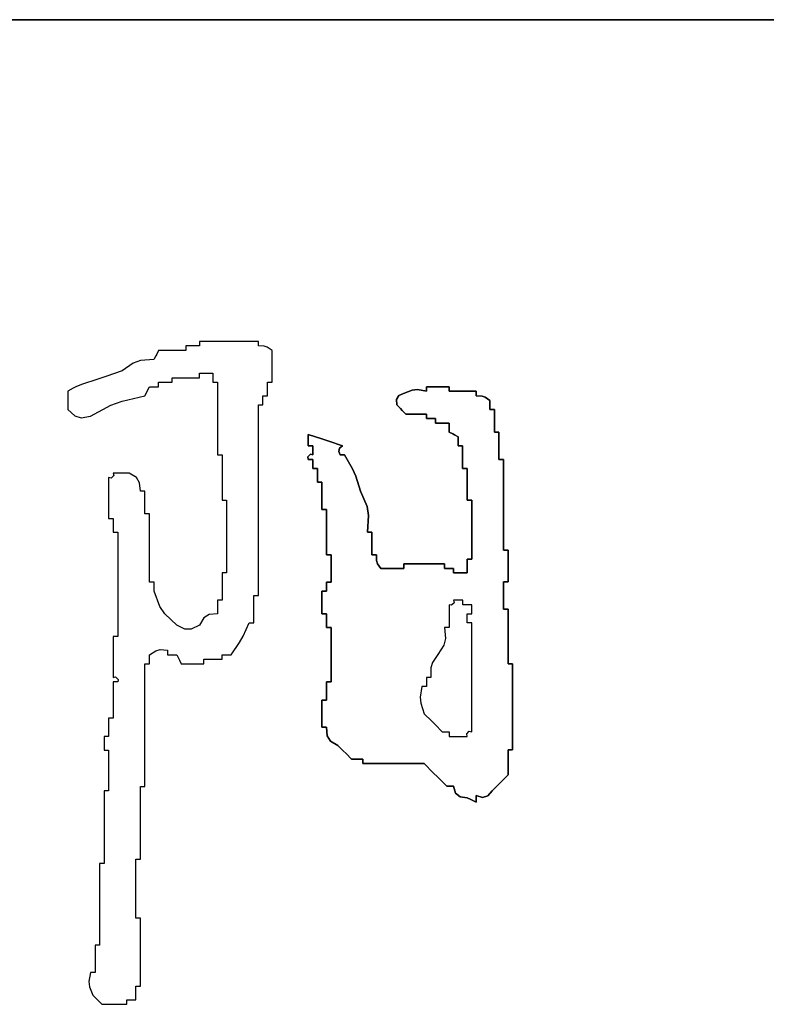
# Model space of a CAD drawing. Header units: millimetres. Extents: x 708158 to 1984082, y -168213 to -53.
# Tile 197 of 220: x 1083473 to 1084100, y -90076 to -89250. Entities that reach past the tile are written whole.
import ezdxf

# ---------------------------------------------------------------- set-up
doc = ezdxf.new("R2010")
doc.units = ezdxf.units.MM
doc.header["$LTSCALE"] = 1000
doc.layers.get('0').update_dxf_attribs({"color": 8})
doc.layers.add('图框', color=4, linetype='Continuous', lineweight=35)

# ---------------------------------------------------------------- blocks, each defined once
blk = doc.blocks.new('dianziqianminggry')
for p, q in [((0.129833, 0.071353), (0.129579, 0.071353)), ((0.129579, 0.071353), (0.129579, 0.071268)), ((0.129579, 0.071268), (0.129579, 0.071226)), ((0.129579, 0.071226), (0.129579, 0.071141)), ((0.12996, 0.071353), (0.129833, 0.071353)), ((0.130214, 0.071353), (0.12996, 0.071353)), ((0.131315, 0.071565), (0.130214, 0.071565)), ((0.130214, 0.071565), (0.130214, 0.07148)), ((0.130214, 0.07148), (0.130214, 0.071438)), ((0.130214, 0.071438), (0.130214, 0.071353)), ((0.131865, 0.071565), (0.131315, 0.071565)), ((0.132966, 0.071565), (0.131865, 0.071565)), ((0.132966, 0.07148), (0.132966, 0.071565)), ((0.132966, 0.071438), (0.132966, 0.07148)), ((0.132966, 0.071353), (0.132966, 0.071438)), ((0.133234, 0.071344), (0.132966, 0.071353)), ((0.133382, 0.071295), (0.133234, 0.071344)), ((0.133602, 0.071141), (0.133382, 0.071295)), ((0.128097, 0.070718), (0.127469, 0.070672)), ((0.128181, 0.070887), (0.128097, 0.070718)), ((0.128224, 0.070972), (0.128181, 0.070887)), ((0.128308, 0.071141), (0.128224, 0.070972)), ((0.128816, 0.071141), (0.128308, 0.071141)), ((0.129071, 0.071141), (0.128816, 0.071141)), ((0.129579, 0.071141), (0.129071, 0.071141)), ((0.133602, 0.070548), (0.133602, 0.071141)), ((0.127129, 0.070551), (0.126614, 0.070188)), ((0.127469, 0.070672), (0.127129, 0.070551)), ((0.133602, 0.070252), (0.133602, 0.070548)), ((0.133602, 0.069659), (0.133602, 0.070252)), ((0.125471, 0.069807), (0.124709, 0.069553)), ((0.125852, 0.069934), (0.125471, 0.069807)), ((0.126614, 0.070188), (0.125852, 0.069934)), ((0.128943, 0.069786), (0.128943, 0.069871)), ((0.128943, 0.069871), (0.129452, 0.069871)), ((0.129452, 0.069871), (0.129706, 0.069871)), ((0.129706, 0.069871), (0.130214, 0.069871)), ((0.130214, 0.069998), (0.130214, 0.070083)), ((0.130214, 0.070083), (0.130468, 0.070083)), ((0.130214, 0.069956), (0.130214, 0.069998)), ((0.130214, 0.069871), (0.130214, 0.069956)), ((0.130468, 0.070083), (0.130595, 0.070083)), ((0.130595, 0.070083), (0.130849, 0.070083)), ((0.130849, 0.070083), (0.130849, 0.069913)), ((0.130849, 0.069913), (0.130849, 0.069828)), ((0.130849, 0.069828), (0.130849, 0.069659)), ((0.12432, 0.069377), (0.124074, 0.069236)), ((0.124448, 0.069441), (0.12432, 0.069377)), ((0.124709, 0.069553), (0.124448, 0.069441)), ((0.1278, 0.069278), (0.127885, 0.069447)), ((0.127885, 0.069447), (0.128054, 0.069447)), ((0.128054, 0.069447), (0.128139, 0.069447)), ((0.128139, 0.069447), (0.128308, 0.069447)), ((0.128308, 0.069574), (0.128308, 0.069659)), ((0.128308, 0.069659), (0.128562, 0.069659)), ((0.128308, 0.069532), (0.128308, 0.069574)), ((0.128308, 0.069447), (0.128308, 0.069532)), ((0.128562, 0.069659), (0.128689, 0.069659)), ((0.128689, 0.069659), (0.128943, 0.069659)), ((0.128943, 0.069744), (0.128943, 0.069786)), ((0.128943, 0.069659), (0.128943, 0.069744)), ((0.130849, 0.069659), (0.130934, 0.069659)), ((0.130934, 0.069659), (0.130976, 0.069659)), ((0.130976, 0.069659), (0.131061, 0.069659)), ((0.131061, 0.069659), (0.131061, 0.068304)), ((0.13339, 0.069405), (0.13339, 0.069659)), ((0.13339, 0.069659), (0.133474, 0.069659)), ((0.13339, 0.069278), (0.13339, 0.069405)), ((0.133474, 0.069659), (0.133517, 0.069659)), ((0.133517, 0.069659), (0.133602, 0.069659)), ((0.1408, 0.069236), (0.1408, 0.069447)), ((0.1408, 0.069447), (0.1408, 0.069236)), ((0.1408, 0.069236), (0.1408, 0.069447)), ((0.141859, 0.069447), (0.1408, 0.069447)), ((0.1408, 0.069447), (0.141859, 0.069447)), ((0.141859, 0.069447), (0.1408, 0.069447)), ((0.1408, 0.069447), (0.1408, 0.069236)), ((0.1408, 0.069236), (0.1408, 0.069447)), ((0.1408, 0.069447), (0.1408, 0.069236)), ((0.141436, 0.069447), (0.141859, 0.069447)), ((0.141859, 0.069447), (0.141436, 0.069447)), ((0.141436, 0.069447), (0.141859, 0.069447)), ((0.141859, 0.069447), (0.141859, 0.069363)), ((0.141859, 0.069363), (0.141859, 0.069447)), ((0.141859, 0.069363), (0.141859, 0.06932)), ((0.141859, 0.06932), (0.141859, 0.069363)), ((0.124074, 0.069236), (0.124074, 0.068897)), ((0.124074, 0.068897), (0.124074, 0.068728)), ((0.126615, 0.068782), (0.127673, 0.069024)), ((0.127673, 0.069024), (0.127758, 0.069193)), ((0.127758, 0.069193), (0.1278, 0.069278)), ((0.133178, 0.068855), (0.133178, 0.069024)), ((0.133178, 0.069024), (0.133263, 0.069024)), ((0.133263, 0.069024), (0.133305, 0.069024)), ((0.133305, 0.069024), (0.13339, 0.069024)), ((0.13339, 0.069024), (0.13339, 0.069278)), ((0.139401, 0.068846), (0.139514, 0.069035)), ((0.139514, 0.069035), (0.139401, 0.068846)), ((0.139514, 0.069035), (0.139742, 0.06913)), ((0.139742, 0.06913), (0.139514, 0.069035)), ((0.139742, 0.06913), (0.140134, 0.069295)), ((0.140134, 0.069295), (0.139742, 0.06913)), ((0.140134, 0.069295), (0.140383, 0.06932)), ((0.140383, 0.06932), (0.140134, 0.069295)), ((0.140383, 0.06932), (0.1408, 0.069236)), ((0.1408, 0.069236), (0.140383, 0.06932)), ((0.141859, 0.06932), (0.141859, 0.069236)), ((0.141859, 0.069236), (0.141859, 0.06932)), ((0.141859, 0.069236), (0.142367, 0.069236)), ((0.142367, 0.069236), (0.141859, 0.069236)), ((0.142367, 0.069236), (0.142621, 0.069236)), ((0.142621, 0.069236), (0.142367, 0.069236)), ((0.142621, 0.069236), (0.143129, 0.069236)), ((0.143129, 0.069236), (0.142621, 0.069236)), ((0.143129, 0.069236), (0.143129, 0.069151)), ((0.143129, 0.069151), (0.143129, 0.069236)), ((0.143129, 0.069151), (0.143129, 0.069109)), ((0.143129, 0.069109), (0.143129, 0.069151)), ((0.143129, 0.069109), (0.143129, 0.069024)), ((0.143129, 0.069024), (0.143129, 0.069109)), ((0.143129, 0.069024), (0.143397, 0.069015)), ((0.143397, 0.069015), (0.143129, 0.069024)), ((0.143397, 0.069015), (0.143545, 0.068966)), ((0.143545, 0.068966), (0.143397, 0.069015)), ((0.143545, 0.068966), (0.143765, 0.068812)), ((0.143765, 0.068812), (0.143545, 0.068966)), ((0.124074, 0.068728), (0.124074, 0.068389)), ((0.125132, 0.068071), (0.126089, 0.068585)), ((0.126089, 0.068585), (0.126615, 0.068782)), ((0.132966, 0.065043), (0.132966, 0.0686)), ((0.132966, 0.0686), (0.133051, 0.0686)), ((0.133051, 0.0686), (0.133093, 0.0686)), ((0.133093, 0.0686), (0.133178, 0.0686)), ((0.133178, 0.06877), (0.133178, 0.068855)), ((0.133178, 0.0686), (0.133178, 0.06877)), ((0.139424, 0.0686), (0.139401, 0.068846)), ((0.139401, 0.068846), (0.139424, 0.0686)), ((0.139593, 0.068431), (0.139424, 0.0686)), ((0.139424, 0.0686), (0.139593, 0.068431)), ((0.139678, 0.068346), (0.139593, 0.068431)), ((0.139593, 0.068431), (0.139678, 0.068346)), ((0.143765, 0.068812), (0.143765, 0.068643)), ((0.143765, 0.068643), (0.143765, 0.068812)), ((0.143765, 0.068643), (0.143765, 0.068558)), ((0.143765, 0.068558), (0.143765, 0.068643)), ((0.143765, 0.068558), (0.143765, 0.068389)), ((0.143765, 0.068389), (0.143765, 0.068558)), ((0.124074, 0.068389), (0.124401, 0.068091)), ((0.124401, 0.068091), (0.124696, 0.068003)), ((0.124696, 0.068003), (0.125132, 0.068071)), ((0.131061, 0.068304), (0.131061, 0.067627)), ((0.139848, 0.068177), (0.139678, 0.068346)), ((0.139678, 0.068346), (0.139848, 0.068177)), ((0.140229, 0.068177), (0.139848, 0.068177)), ((0.139848, 0.068177), (0.140229, 0.068177)), ((0.140419, 0.068177), (0.140229, 0.068177)), ((0.140229, 0.068177), (0.140419, 0.068177)), ((0.1408, 0.068177), (0.140419, 0.068177)), ((0.140419, 0.068177), (0.1408, 0.068177)), ((0.1408, 0.068092), (0.1408, 0.068177)), ((0.1408, 0.068177), (0.1408, 0.068092)), ((0.1408, 0.06805), (0.1408, 0.068092)), ((0.1408, 0.068092), (0.1408, 0.06805)), ((0.1408, 0.067965), (0.1408, 0.06805)), ((0.1408, 0.06805), (0.1408, 0.067965)), ((0.14097, 0.067965), (0.1408, 0.067965)), ((0.1408, 0.067965), (0.14097, 0.067965)), ((0.141054, 0.067965), (0.14097, 0.067965)), ((0.14097, 0.067965), (0.141054, 0.067965)), ((0.141224, 0.067965), (0.141054, 0.067965)), ((0.141054, 0.067965), (0.141224, 0.067965)), ((0.141224, 0.067881), (0.141224, 0.067965)), ((0.141224, 0.067965), (0.141224, 0.067881)), ((0.143765, 0.068389), (0.143849, 0.068389)), ((0.143849, 0.068389), (0.143765, 0.068389)), ((0.143849, 0.068389), (0.143892, 0.068389)), ((0.143892, 0.068389), (0.143849, 0.068389)), ((0.143892, 0.068389), (0.143976, 0.068389)), ((0.143976, 0.068389), (0.143892, 0.068389)), ((0.143976, 0.068389), (0.143976, 0.067965)), ((0.143976, 0.067965), (0.143976, 0.068389)), ((0.143976, 0.067965), (0.143976, 0.067754)), ((0.143976, 0.067754), (0.143976, 0.067965)), ((0.131061, 0.067627), (0.131061, 0.066271)), ((0.141224, 0.067838), (0.141224, 0.067881)), ((0.141224, 0.067881), (0.141224, 0.067838)), ((0.141224, 0.067754), (0.141224, 0.067838)), ((0.141224, 0.067838), (0.141224, 0.067754)), ((0.141478, 0.067754), (0.141224, 0.067754)), ((0.141224, 0.067754), (0.141478, 0.067754)), ((0.141605, 0.067754), (0.141478, 0.067754)), ((0.141478, 0.067754), (0.141605, 0.067754)), ((0.141859, 0.067754), (0.141605, 0.067754)), ((0.141605, 0.067754), (0.141859, 0.067754)), ((0.141859, 0.067584), (0.141859, 0.067754)), ((0.141859, 0.067754), (0.141859, 0.067584)), ((0.141859, 0.067499), (0.141859, 0.067584)), ((0.141859, 0.067584), (0.141859, 0.067499)), ((0.141859, 0.06733), (0.141859, 0.067499)), ((0.141859, 0.067499), (0.141859, 0.06733)), ((0.143976, 0.067754), (0.143976, 0.06733)), ((0.143976, 0.06733), (0.143976, 0.067754)), ((0.135295, 0.067012), (0.135295, 0.067224)), ((0.135295, 0.067224), (0.135931, 0.067012)), ((0.135931, 0.067012), (0.135295, 0.067224)), ((0.135295, 0.067224), (0.135295, 0.067012)), ((0.142028, 0.067245), (0.141859, 0.06733)), ((0.141859, 0.06733), (0.142028, 0.067245)), ((0.142113, 0.067203), (0.142028, 0.067245)), ((0.142028, 0.067245), (0.142113, 0.067203)), ((0.142282, 0.067118), (0.142113, 0.067203)), ((0.142113, 0.067203), (0.142282, 0.067118)), ((0.142282, 0.066949), (0.142282, 0.067118)), ((0.142282, 0.067118), (0.142282, 0.066949)), ((0.143976, 0.06733), (0.144061, 0.06733)), ((0.144061, 0.06733), (0.143976, 0.06733)), ((0.144061, 0.06733), (0.144103, 0.06733)), ((0.144103, 0.06733), (0.144061, 0.06733)), ((0.144103, 0.06733), (0.144188, 0.06733)), ((0.144188, 0.06733), (0.144103, 0.06733)), ((0.144188, 0.06733), (0.144188, 0.066822)), ((0.144188, 0.066822), (0.144188, 0.06733)), ((0.135295, 0.066907), (0.135295, 0.067012)), ((0.135295, 0.067012), (0.135295, 0.066907)), ((0.135295, 0.066695), (0.135295, 0.066907)), ((0.135295, 0.066907), (0.135295, 0.066695)), ((0.13538, 0.066695), (0.135295, 0.066695)), ((0.135295, 0.066695), (0.13538, 0.066695)), ((0.135422, 0.066695), (0.13538, 0.066695)), ((0.13538, 0.066695), (0.135422, 0.066695)), ((0.135507, 0.066695), (0.135422, 0.066695)), ((0.135422, 0.066695), (0.135507, 0.066695)), ((0.135507, 0.066526), (0.135507, 0.066695)), ((0.135507, 0.066695), (0.135507, 0.066526)), ((0.135931, 0.067012), (0.136248, 0.066907)), ((0.136248, 0.066907), (0.135931, 0.067012)), ((0.136248, 0.066907), (0.136883, 0.066695)), ((0.136883, 0.066695), (0.136248, 0.066907)), ((0.136749, 0.066584), (0.136711, 0.066433)), ((0.136711, 0.066433), (0.136749, 0.066584)), ((0.136883, 0.066695), (0.136749, 0.066584)), ((0.136749, 0.066584), (0.136883, 0.066695)), ((0.142282, 0.066864), (0.142282, 0.066949)), ((0.142282, 0.066949), (0.142282, 0.066864)), ((0.142282, 0.066695), (0.142282, 0.066864)), ((0.142282, 0.066864), (0.142282, 0.066695)), ((0.142367, 0.066695), (0.142282, 0.066695)), ((0.142282, 0.066695), (0.142367, 0.066695)), ((0.142409, 0.066695), (0.142367, 0.066695)), ((0.142367, 0.066695), (0.142409, 0.066695)), ((0.142494, 0.066695), (0.142409, 0.066695)), ((0.142409, 0.066695), (0.142494, 0.066695)), ((0.142494, 0.066271), (0.142494, 0.066695)), ((0.142494, 0.066695), (0.142494, 0.066271)), ((0.144188, 0.066822), (0.144188, 0.066568)), ((0.144188, 0.066568), (0.144188, 0.066822)), ((0.131061, 0.066271), (0.131145, 0.066271)), ((0.131145, 0.066271), (0.131188, 0.066271)), ((0.131188, 0.066271), (0.131272, 0.066271)), ((0.131272, 0.066271), (0.131272, 0.065425)), ((0.13527, 0.066177), (0.13539, 0.066297)), ((0.13539, 0.066297), (0.13527, 0.066177)), ((0.135295, 0.06606), (0.13527, 0.066177)), ((0.13527, 0.066177), (0.135295, 0.06606)), ((0.13539, 0.066297), (0.135507, 0.066271)), ((0.135507, 0.066271), (0.13539, 0.066297)), ((0.135507, 0.066441), (0.135507, 0.066526)), ((0.135507, 0.066526), (0.135507, 0.066441)), ((0.135507, 0.066271), (0.135507, 0.066441)), ((0.135507, 0.066441), (0.135507, 0.066271)), ((0.136711, 0.066433), (0.136777, 0.066271)), ((0.136777, 0.066271), (0.136711, 0.066433)), ((0.136777, 0.066271), (0.136862, 0.066271)), ((0.136862, 0.066271), (0.136777, 0.066271)), ((0.136862, 0.066271), (0.136905, 0.066271)), ((0.136905, 0.066271), (0.136862, 0.066271)), ((0.136905, 0.066271), (0.136989, 0.066271)), ((0.136989, 0.066271), (0.136905, 0.066271)), ((0.136989, 0.066271), (0.137354, 0.065628)), ((0.137354, 0.065628), (0.136989, 0.066271)), ((0.142494, 0.06606), (0.142494, 0.066271)), ((0.142494, 0.066271), (0.142494, 0.06606)), ((0.144188, 0.066568), (0.144188, 0.06606)), ((0.144188, 0.06606), (0.144188, 0.066568)), ((0.13538, 0.06606), (0.135295, 0.06606)), ((0.135295, 0.06606), (0.13538, 0.06606)), ((0.135422, 0.06606), (0.13538, 0.06606)), ((0.13538, 0.06606), (0.135422, 0.06606)), ((0.135507, 0.06606), (0.135422, 0.06606)), ((0.135422, 0.06606), (0.135507, 0.06606)), ((0.135507, 0.06589), (0.135507, 0.06606)), ((0.135507, 0.06606), (0.135507, 0.06589)), ((0.135507, 0.065806), (0.135507, 0.06589)), ((0.135507, 0.06589), (0.135507, 0.065806)), ((0.135507, 0.065636), (0.135507, 0.065806)), ((0.135507, 0.065806), (0.135507, 0.065636)), ((0.142494, 0.065636), (0.142494, 0.06606)), ((0.142494, 0.06606), (0.142494, 0.065636)), ((0.144188, 0.06606), (0.144273, 0.06606)), ((0.144273, 0.06606), (0.144188, 0.06606)), ((0.144273, 0.06606), (0.144315, 0.06606)), ((0.144315, 0.06606), (0.144273, 0.06606)), ((0.144315, 0.06606), (0.1444, 0.06606)), ((0.1444, 0.06606), (0.144315, 0.06606)), ((0.1444, 0.06606), (0.1444, 0.064366)), ((0.1444, 0.064366), (0.1444, 0.06606)), ((0.126096, 0.065187), (0.125979, 0.065213)), ((0.125979, 0.065213), (0.125979, 0.064451)), ((0.126216, 0.065307), (0.126096, 0.065187)), ((0.126487, 0.065425), (0.126191, 0.065425)), ((0.126191, 0.065425), (0.126216, 0.065307)), ((0.126636, 0.065425), (0.126487, 0.065425)), ((0.126932, 0.065425), (0.126636, 0.065425)), ((0.127274, 0.065218), (0.126932, 0.065425)), ((0.127425, 0.064975), (0.127274, 0.065218)), ((0.131272, 0.065425), (0.131272, 0.065001)), ((0.135592, 0.065636), (0.135507, 0.065636)), ((0.135507, 0.065636), (0.135592, 0.065636)), ((0.135634, 0.065636), (0.135592, 0.065636)), ((0.135592, 0.065636), (0.135634, 0.065636)), ((0.135719, 0.065636), (0.135634, 0.065636)), ((0.135634, 0.065636), (0.135719, 0.065636)), ((0.135719, 0.065382), (0.135719, 0.065636)), ((0.135719, 0.065636), (0.135719, 0.065382)), ((0.135719, 0.065255), (0.135719, 0.065382)), ((0.135719, 0.065382), (0.135719, 0.065255)), ((0.135719, 0.065001), (0.135719, 0.065255)), ((0.135719, 0.065255), (0.135719, 0.065001)), ((0.137354, 0.065628), (0.137505, 0.065282)), ((0.137505, 0.065282), (0.137354, 0.065628)), ((0.137505, 0.065282), (0.13773, 0.064578)), ((0.13773, 0.064578), (0.137505, 0.065282)), ((0.142579, 0.065636), (0.142494, 0.065636)), ((0.142494, 0.065636), (0.142579, 0.065636)), ((0.142621, 0.065636), (0.142579, 0.065636)), ((0.142579, 0.065636), (0.142621, 0.065636)), ((0.142706, 0.065636), (0.142621, 0.065636)), ((0.142621, 0.065636), (0.142706, 0.065636)), ((0.142706, 0.065043), (0.142706, 0.065636)), ((0.142706, 0.065636), (0.142706, 0.065043)), ((0.127461, 0.064578), (0.127425, 0.064975)), ((0.131272, 0.065001), (0.131272, 0.064154)), ((0.132966, 0.063265), (0.132966, 0.065043)), ((0.135804, 0.065001), (0.135719, 0.065001)), ((0.135719, 0.065001), (0.135804, 0.065001)), ((0.135846, 0.065001), (0.135804, 0.065001)), ((0.135804, 0.065001), (0.135846, 0.065001)), ((0.135931, 0.065001), (0.135846, 0.065001)), ((0.135846, 0.065001), (0.135931, 0.065001)), ((0.135931, 0.064493), (0.135931, 0.065001)), ((0.135931, 0.065001), (0.135931, 0.064493)), ((0.142706, 0.064747), (0.142706, 0.065043)), ((0.142706, 0.065043), (0.142706, 0.064747)), ((0.142706, 0.064154), (0.142706, 0.064747)), ((0.142706, 0.064747), (0.142706, 0.064154)), ((0.125979, 0.064451), (0.125979, 0.064069)), ((0.127546, 0.064578), (0.127461, 0.064578)), ((0.127588, 0.064578), (0.127546, 0.064578)), ((0.127673, 0.064578), (0.127588, 0.064578)), ((0.127673, 0.064154), (0.127673, 0.064578)), ((0.135931, 0.064239), (0.135931, 0.064493)), ((0.135931, 0.064493), (0.135931, 0.064239)), ((0.13773, 0.064578), (0.138036, 0.063868)), ((0.138036, 0.063868), (0.13773, 0.064578)), ((0.1444, 0.064366), (0.1444, 0.063519)), ((0.1444, 0.063519), (0.1444, 0.064366)), ((0.125979, 0.064069), (0.125979, 0.063307)), ((0.127673, 0.063942), (0.127673, 0.064154)), ((0.127673, 0.063519), (0.127673, 0.063942)), ((0.131272, 0.064154), (0.131357, 0.064154)), ((0.131357, 0.064154), (0.1314, 0.064154)), ((0.1314, 0.064154), (0.131484, 0.064154)), ((0.131484, 0.064154), (0.131484, 0.062799)), ((0.135931, 0.063731), (0.135931, 0.064239)), ((0.135931, 0.064239), (0.135931, 0.063731)), ((0.138036, 0.063868), (0.138106, 0.063443)), ((0.138106, 0.063443), (0.138036, 0.063868)), ((0.142791, 0.064154), (0.142706, 0.064154)), ((0.142706, 0.064154), (0.142791, 0.064154)), ((0.142833, 0.064154), (0.142791, 0.064154)), ((0.142791, 0.064154), (0.142833, 0.064154)), ((0.142918, 0.064154), (0.142833, 0.064154)), ((0.142833, 0.064154), (0.142918, 0.064154)), ((0.142918, 0.063053), (0.142918, 0.064154)), ((0.142918, 0.064154), (0.142918, 0.063053)), ((0.127758, 0.063519), (0.127673, 0.063519)), ((0.1278, 0.063519), (0.127758, 0.063519)), ((0.127885, 0.063519), (0.1278, 0.063519)), ((0.127885, 0.062249), (0.127885, 0.063519)), ((0.136015, 0.063731), (0.135931, 0.063731)), ((0.135931, 0.063731), (0.136015, 0.063731)), ((0.136058, 0.063731), (0.136015, 0.063731)), ((0.136015, 0.063731), (0.136058, 0.063731)), ((0.136142, 0.063731), (0.136058, 0.063731)), ((0.136058, 0.063731), (0.136142, 0.063731)), ((0.136142, 0.062884), (0.136142, 0.063731)), ((0.136142, 0.063731), (0.136142, 0.062884)), ((0.138106, 0.063443), (0.138048, 0.062672)), ((0.138048, 0.062672), (0.138106, 0.063443)), ((0.1444, 0.063519), (0.1444, 0.061825)), ((0.1444, 0.061825), (0.1444, 0.063519)), ((0.125979, 0.063307), (0.126064, 0.063307)), ((0.126064, 0.063307), (0.126106, 0.063307)), ((0.126106, 0.063307), (0.126191, 0.063307)), ((0.126191, 0.063307), (0.126191, 0.063053)), ((0.126191, 0.063053), (0.126191, 0.062926)), ((0.126191, 0.062926), (0.126191, 0.062672)), ((0.132966, 0.059708), (0.132966, 0.063265)), ((0.142918, 0.062503), (0.142918, 0.063053)), ((0.142918, 0.063053), (0.142918, 0.062503)), ((0.126191, 0.062672), (0.126276, 0.062672)), ((0.126276, 0.062672), (0.126318, 0.062672)), ((0.126318, 0.062672), (0.126403, 0.062672)), ((0.126403, 0.062672), (0.126403, 0.060724)), ((0.131484, 0.062799), (0.131484, 0.062122)), ((0.136142, 0.06246), (0.136142, 0.062884)), ((0.136142, 0.062884), (0.136142, 0.06246)), ((0.136142, 0.061613), (0.136142, 0.06246)), ((0.136142, 0.06246), (0.136142, 0.061613)), ((0.138048, 0.062672), (0.138133, 0.062672)), ((0.138133, 0.062672), (0.138048, 0.062672)), ((0.138133, 0.062672), (0.138175, 0.062672)), ((0.138175, 0.062672), (0.138133, 0.062672)), ((0.138175, 0.062672), (0.13826, 0.062672)), ((0.13826, 0.062672), (0.138175, 0.062672)), ((0.13826, 0.062672), (0.13826, 0.062249)), ((0.13826, 0.062249), (0.13826, 0.062672)), ((0.142918, 0.061402), (0.142918, 0.062503)), ((0.142918, 0.062503), (0.142918, 0.061402)), ((0.127885, 0.061613), (0.127885, 0.062249)), ((0.131484, 0.062122), (0.131484, 0.060766)), ((0.13826, 0.062249), (0.13826, 0.062037)), ((0.13826, 0.062037), (0.13826, 0.062249)), ((0.13826, 0.062037), (0.13826, 0.061613)), ((0.13826, 0.061613), (0.13826, 0.062037)), ((0.127885, 0.060343), (0.127885, 0.061613)), ((0.136227, 0.061613), (0.136142, 0.061613)), ((0.136142, 0.061613), (0.136227, 0.061613)), ((0.136269, 0.061613), (0.136227, 0.061613)), ((0.136227, 0.061613), (0.136269, 0.061613)), ((0.136354, 0.061613), (0.136269, 0.061613)), ((0.136269, 0.061613), (0.136354, 0.061613)), ((0.136354, 0.061105), (0.136354, 0.061613)), ((0.136354, 0.061613), (0.136354, 0.061105)), ((0.13826, 0.061613), (0.138344, 0.061613)), ((0.138344, 0.061613), (0.13826, 0.061613)), ((0.138344, 0.061613), (0.138387, 0.061613)), ((0.138387, 0.061613), (0.138344, 0.061613)), ((0.138387, 0.061613), (0.138471, 0.061613)), ((0.138471, 0.061613), (0.138387, 0.061613)), ((0.138471, 0.061613), (0.13848, 0.061346)), ((0.13848, 0.061346), (0.138471, 0.061613)), ((0.1444, 0.061825), (0.144484, 0.061825)), ((0.144484, 0.061825), (0.1444, 0.061825)), ((0.144484, 0.061825), (0.144527, 0.061825)), ((0.144527, 0.061825), (0.144484, 0.061825)), ((0.144527, 0.061825), (0.144611, 0.061825)), ((0.144611, 0.061825), (0.144527, 0.061825)), ((0.144611, 0.061825), (0.144611, 0.061232)), ((0.144611, 0.061232), (0.144611, 0.061825)), ((0.136354, 0.060851), (0.136354, 0.061105)), ((0.136354, 0.061105), (0.136354, 0.060851)), ((0.13848, 0.061346), (0.138529, 0.061197)), ((0.138529, 0.061197), (0.13848, 0.061346)), ((0.138529, 0.061197), (0.138683, 0.060978)), ((0.138683, 0.060978), (0.138529, 0.061197)), ((0.139742, 0.061105), (0.139742, 0.06119)), ((0.139742, 0.06119), (0.140504, 0.06119)), ((0.140504, 0.06119), (0.139742, 0.06119)), ((0.139742, 0.06119), (0.139742, 0.061105)), ((0.139742, 0.061063), (0.139742, 0.061105)), ((0.139742, 0.061105), (0.139742, 0.061063)), ((0.140504, 0.06119), (0.140885, 0.06119)), ((0.140885, 0.06119), (0.140504, 0.06119)), ((0.140885, 0.06119), (0.141647, 0.06119)), ((0.141647, 0.06119), (0.140885, 0.06119)), ((0.141647, 0.06119), (0.141647, 0.061105)), ((0.141647, 0.061105), (0.141647, 0.06119)), ((0.141647, 0.061105), (0.141647, 0.061063)), ((0.141647, 0.061063), (0.141647, 0.061105)), ((0.142706, 0.061148), (0.142706, 0.061402)), ((0.142706, 0.061402), (0.142791, 0.061402)), ((0.142791, 0.061402), (0.142706, 0.061402)), ((0.142706, 0.061402), (0.142706, 0.061148)), ((0.142706, 0.061021), (0.142706, 0.061148)), ((0.142706, 0.061148), (0.142706, 0.061021)), ((0.142791, 0.061402), (0.142833, 0.061402)), ((0.142833, 0.061402), (0.142791, 0.061402)), ((0.142833, 0.061402), (0.142918, 0.061402)), ((0.142918, 0.061402), (0.142833, 0.061402)), ((0.144611, 0.061232), (0.144611, 0.060936)), ((0.144611, 0.060936), (0.144611, 0.061232)), ((0.126403, 0.060724), (0.126403, 0.05975)), ((0.131357, 0.060766), (0.131272, 0.060766)), ((0.131272, 0.060766), (0.131272, 0.060258)), ((0.1314, 0.060766), (0.131357, 0.060766)), ((0.131484, 0.060766), (0.1314, 0.060766)), ((0.136354, 0.060343), (0.136354, 0.060851)), ((0.136354, 0.060851), (0.136354, 0.060343)), ((0.138683, 0.060978), (0.139107, 0.060978)), ((0.139107, 0.060978), (0.138683, 0.060978)), ((0.139107, 0.060978), (0.139318, 0.060978)), ((0.139318, 0.060978), (0.139107, 0.060978)), ((0.139318, 0.060978), (0.139742, 0.060978)), ((0.139742, 0.060978), (0.139318, 0.060978)), ((0.139742, 0.060978), (0.139742, 0.061063)), ((0.139742, 0.061063), (0.139742, 0.060978)), ((0.141647, 0.061063), (0.141647, 0.060978)), ((0.141647, 0.060978), (0.141647, 0.061063)), ((0.141647, 0.060978), (0.141817, 0.060978)), ((0.141817, 0.060978), (0.141647, 0.060978)), ((0.141817, 0.060978), (0.141901, 0.060978)), ((0.141901, 0.060978), (0.141817, 0.060978)), ((0.141901, 0.060978), (0.142071, 0.060978)), ((0.142071, 0.060978), (0.141901, 0.060978)), ((0.142071, 0.060978), (0.142071, 0.060893)), ((0.142071, 0.060893), (0.142071, 0.060978)), ((0.142071, 0.060893), (0.142071, 0.060851)), ((0.142071, 0.060851), (0.142071, 0.060893)), ((0.142071, 0.060851), (0.142071, 0.060766)), ((0.142071, 0.060766), (0.142071, 0.060851)), ((0.142071, 0.060766), (0.142325, 0.060766)), ((0.142325, 0.060766), (0.142071, 0.060766)), ((0.142325, 0.060766), (0.142452, 0.060766)), ((0.142452, 0.060766), (0.142325, 0.060766)), ((0.142452, 0.060766), (0.142706, 0.060766)), ((0.142706, 0.060766), (0.142452, 0.060766)), ((0.142706, 0.060766), (0.142706, 0.061021)), ((0.142706, 0.061021), (0.142706, 0.060766)), ((0.144611, 0.060936), (0.144611, 0.060343)), ((0.144611, 0.060343), (0.144611, 0.060936)), ((0.12797, 0.060343), (0.127885, 0.060343)), ((0.128012, 0.060343), (0.12797, 0.060343)), ((0.128097, 0.060343), (0.128012, 0.060343)), ((0.128097, 0.060174), (0.128097, 0.060343)), ((0.128097, 0.060089), (0.128097, 0.060174)), ((0.131272, 0.060258), (0.131272, 0.060004)), ((0.136142, 0.060174), (0.136142, 0.060343)), ((0.136142, 0.060343), (0.136227, 0.060343)), ((0.136227, 0.060343), (0.136142, 0.060343)), ((0.136142, 0.060343), (0.136142, 0.060174)), ((0.136142, 0.060089), (0.136142, 0.060174)), ((0.136142, 0.060174), (0.136142, 0.060089)), ((0.136227, 0.060343), (0.136269, 0.060343)), ((0.136269, 0.060343), (0.136227, 0.060343)), ((0.136269, 0.060343), (0.136354, 0.060343)), ((0.136354, 0.060343), (0.136269, 0.060343)), ((0.144484, 0.060343), (0.1444, 0.060343)), ((0.1444, 0.060343), (0.1444, 0.059835)), ((0.1444, 0.059835), (0.1444, 0.060343)), ((0.1444, 0.060343), (0.144484, 0.060343)), ((0.144527, 0.060343), (0.144484, 0.060343)), ((0.144484, 0.060343), (0.144527, 0.060343)), ((0.144611, 0.060343), (0.144527, 0.060343)), ((0.144527, 0.060343), (0.144611, 0.060343)), ((0.126403, 0.05975), (0.126403, 0.057802)), ((0.128097, 0.05992), (0.128097, 0.060089)), ((0.128366, 0.059205), (0.128097, 0.05992)), ((0.131272, 0.060004), (0.131272, 0.059496)), ((0.132755, 0.0592), (0.132755, 0.059708)), ((0.132755, 0.059708), (0.132839, 0.059708)), ((0.132839, 0.059708), (0.132882, 0.059708)), ((0.132882, 0.059708), (0.132966, 0.059708)), ((0.135931, 0.059496), (0.135931, 0.05992)), ((0.135931, 0.05992), (0.136015, 0.05992)), ((0.136015, 0.05992), (0.135931, 0.05992)), ((0.135931, 0.05992), (0.135931, 0.059496)), ((0.136015, 0.05992), (0.136058, 0.05992)), ((0.136058, 0.05992), (0.136015, 0.05992)), ((0.136058, 0.05992), (0.136142, 0.05992)), ((0.136142, 0.05992), (0.136058, 0.05992)), ((0.136142, 0.05992), (0.136142, 0.060089)), ((0.136142, 0.060089), (0.136142, 0.05992)), ((0.1444, 0.059835), (0.1444, 0.059581)), ((0.1444, 0.059581), (0.1444, 0.059835)), ((0.131145, 0.059496), (0.131061, 0.059496)), ((0.131061, 0.059496), (0.131061, 0.059242)), ((0.131061, 0.059242), (0.131061, 0.059115)), ((0.131188, 0.059496), (0.131145, 0.059496)), ((0.131272, 0.059496), (0.131188, 0.059496)), ((0.135931, 0.059284), (0.135931, 0.059496)), ((0.135931, 0.059496), (0.135931, 0.059284)), ((0.135931, 0.058861), (0.135931, 0.059284)), ((0.135931, 0.059284), (0.135931, 0.058861)), ((0.141976, 0.059259), (0.141859, 0.059284)), ((0.141859, 0.059284), (0.141859, 0.058861)), ((0.142096, 0.059379), (0.141976, 0.059259)), ((0.14224, 0.059496), (0.142071, 0.059496)), ((0.142071, 0.059496), (0.142096, 0.059379)), ((0.142325, 0.059496), (0.14224, 0.059496)), ((0.142494, 0.059496), (0.142325, 0.059496)), ((0.142494, 0.059411), (0.142494, 0.059496)), ((0.142494, 0.059369), (0.142494, 0.059411)), ((0.142494, 0.059284), (0.142494, 0.059369)), ((0.142664, 0.059284), (0.142494, 0.059284)), ((0.142748, 0.059284), (0.142664, 0.059284)), ((0.142918, 0.059284), (0.142748, 0.059284)), ((0.142918, 0.059115), (0.142918, 0.059284)), ((0.1444, 0.059581), (0.1444, 0.059073)), ((0.1444, 0.059073), (0.1444, 0.059581)), ((0.1286, 0.058855), (0.128366, 0.059205)), ((0.129155, 0.058332), (0.1286, 0.058855)), ((0.130663, 0.058825), (0.13042, 0.058673)), ((0.131061, 0.058861), (0.130663, 0.058825)), ((0.131061, 0.059115), (0.131061, 0.058861)), ((0.132755, 0.058946), (0.132755, 0.0592)), ((0.132755, 0.058437), (0.132755, 0.058946)), ((0.136015, 0.058861), (0.135931, 0.058861)), ((0.135931, 0.058861), (0.136015, 0.058861)), ((0.136058, 0.058861), (0.136015, 0.058861)), ((0.136015, 0.058861), (0.136058, 0.058861)), ((0.136142, 0.058861), (0.136058, 0.058861)), ((0.136058, 0.058861), (0.136142, 0.058861)), ((0.136142, 0.058607), (0.136142, 0.058861)), ((0.136142, 0.058861), (0.136142, 0.058607)), ((0.141859, 0.058861), (0.141859, 0.058649)), ((0.142706, 0.058692), (0.142706, 0.058861)), ((0.142706, 0.058861), (0.142791, 0.058861)), ((0.142791, 0.058861), (0.142833, 0.058861)), ((0.142833, 0.058861), (0.142918, 0.058861)), ((0.142918, 0.05903), (0.142918, 0.059115)), ((0.142918, 0.058861), (0.142918, 0.05903)), ((0.1444, 0.059073), (0.144484, 0.059073)), ((0.144484, 0.059073), (0.1444, 0.059073)), ((0.144484, 0.059073), (0.144527, 0.059073)), ((0.144527, 0.059073), (0.144484, 0.059073)), ((0.144527, 0.059073), (0.144611, 0.059073)), ((0.144611, 0.059073), (0.144527, 0.059073)), ((0.144611, 0.059073), (0.144611, 0.058056)), ((0.144611, 0.058056), (0.144611, 0.059073)), ((0.129532, 0.058138), (0.129155, 0.058332)), ((0.130214, 0.058332), (0.129837, 0.058138)), ((0.13042, 0.058673), (0.130214, 0.058332)), ((0.132257, 0.057817), (0.132543, 0.058437)), ((0.132543, 0.058437), (0.132628, 0.058437)), ((0.132628, 0.058437), (0.13267, 0.058437)), ((0.13267, 0.058437), (0.132755, 0.058437)), ((0.136142, 0.05848), (0.136142, 0.058607)), ((0.136142, 0.058607), (0.136142, 0.05848)), ((0.136142, 0.058226), (0.136142, 0.05848)), ((0.136142, 0.05848), (0.136142, 0.058226)), ((0.141859, 0.058649), (0.141859, 0.058226)), ((0.142706, 0.058607), (0.142706, 0.058692)), ((0.142706, 0.058437), (0.142706, 0.058607)), ((0.142791, 0.058437), (0.142706, 0.058437)), ((0.142833, 0.058437), (0.142791, 0.058437)), ((0.142918, 0.058437), (0.142833, 0.058437)), ((0.142918, 0.056405), (0.142918, 0.058437)), ((0.129837, 0.058138), (0.129532, 0.058138)), ((0.136227, 0.058226), (0.136142, 0.058226)), ((0.136142, 0.058226), (0.136227, 0.058226)), ((0.136269, 0.058226), (0.136227, 0.058226)), ((0.136227, 0.058226), (0.136269, 0.058226)), ((0.136354, 0.058226), (0.136269, 0.058226)), ((0.136269, 0.058226), (0.136354, 0.058226)), ((0.136354, 0.057209), (0.136354, 0.058226)), ((0.136354, 0.058226), (0.136354, 0.057209)), ((0.141732, 0.058226), (0.141647, 0.058226)), ((0.141647, 0.058226), (0.141685, 0.057703)), ((0.141774, 0.058226), (0.141732, 0.058226)), ((0.141859, 0.058226), (0.141774, 0.058226)), ((0.144611, 0.058056), (0.144611, 0.057548)), ((0.144611, 0.057548), (0.144611, 0.058056)), ((0.126276, 0.057802), (0.126191, 0.057802)), ((0.126191, 0.057802), (0.126191, 0.05704)), ((0.126318, 0.057802), (0.126276, 0.057802)), ((0.126403, 0.057802), (0.126318, 0.057802)), ((0.131696, 0.056955), (0.132085, 0.057516)), ((0.132085, 0.057516), (0.132257, 0.057817)), ((0.141609, 0.057398), (0.14133, 0.056955)), ((0.141685, 0.057703), (0.141609, 0.057398)), ((0.144611, 0.057548), (0.144611, 0.056532)), ((0.144611, 0.056532), (0.144611, 0.057548)), ((0.126191, 0.05704), (0.126191, 0.056659)), ((0.127885, 0.056955), (0.12818, 0.057142)), ((0.127885, 0.056786), (0.127885, 0.056955)), ((0.12818, 0.057142), (0.128383, 0.057192)), ((0.128383, 0.057192), (0.128732, 0.057167)), ((0.128732, 0.057167), (0.128732, 0.057082)), ((0.128732, 0.057082), (0.128732, 0.05704)), ((0.128732, 0.05704), (0.128732, 0.056955)), ((0.128732, 0.056955), (0.128901, 0.056955)), ((0.128901, 0.056955), (0.128986, 0.056955)), ((0.128986, 0.056955), (0.129155, 0.056955)), ((0.129155, 0.056955), (0.12924, 0.056786)), ((0.131272, 0.056871), (0.131272, 0.056955)), ((0.131272, 0.056955), (0.131442, 0.056955)), ((0.131442, 0.056955), (0.131527, 0.056955)), ((0.131527, 0.056955), (0.131696, 0.056955)), ((0.136354, 0.056701), (0.136354, 0.057209)), ((0.136354, 0.057209), (0.136354, 0.056701)), ((0.14133, 0.056955), (0.141079, 0.056591)), ((0.126191, 0.056659), (0.126191, 0.055897)), ((0.127673, 0.054245), (0.127673, 0.056532)), ((0.127673, 0.056532), (0.127758, 0.056532)), ((0.127758, 0.056532), (0.1278, 0.056532)), ((0.1278, 0.056532), (0.127885, 0.056532)), ((0.127885, 0.056701), (0.127885, 0.056786)), ((0.127885, 0.056532), (0.127885, 0.056701)), ((0.12924, 0.056786), (0.129282, 0.056701)), ((0.129282, 0.056701), (0.129367, 0.056532)), ((0.129367, 0.056532), (0.12979, 0.056532)), ((0.12979, 0.056532), (0.130002, 0.056532)), ((0.130002, 0.056532), (0.130426, 0.056532)), ((0.130426, 0.056659), (0.130426, 0.056744)), ((0.130426, 0.056744), (0.130764, 0.056744)), ((0.130426, 0.056617), (0.130426, 0.056659)), ((0.130426, 0.056532), (0.130426, 0.056617)), ((0.130764, 0.056744), (0.130934, 0.056744)), ((0.130934, 0.056744), (0.131272, 0.056744)), ((0.131272, 0.056828), (0.131272, 0.056871)), ((0.131272, 0.056744), (0.131272, 0.056828)), ((0.136354, 0.055685), (0.136354, 0.056701)), ((0.136354, 0.056701), (0.136354, 0.055685)), ((0.141079, 0.056591), (0.141004, 0.056339)), ((0.144611, 0.056532), (0.144696, 0.056532)), ((0.144696, 0.056532), (0.144611, 0.056532)), ((0.144696, 0.056532), (0.144739, 0.056532)), ((0.144739, 0.056532), (0.144696, 0.056532)), ((0.144739, 0.056532), (0.144823, 0.056532)), ((0.144823, 0.056532), (0.144739, 0.056532)), ((0.144823, 0.056532), (0.144823, 0.054923)), ((0.144823, 0.054923), (0.144823, 0.056532)), ((0.141004, 0.056339), (0.141012, 0.055897)), ((0.142918, 0.055389), (0.142918, 0.056405)), ((0.126191, 0.055897), (0.126308, 0.055922)), ((0.126276, 0.055685), (0.126191, 0.055685)), ((0.126191, 0.055685), (0.126191, 0.055007)), ((0.126318, 0.055685), (0.126276, 0.055685)), ((0.126308, 0.055922), (0.126428, 0.055802)), ((0.126403, 0.055685), (0.126318, 0.055685)), ((0.126428, 0.055802), (0.126403, 0.055685)), ((0.136142, 0.055346), (0.136142, 0.055685)), ((0.136142, 0.055685), (0.136227, 0.055685)), ((0.136227, 0.055685), (0.136142, 0.055685)), ((0.136142, 0.055685), (0.136142, 0.055346)), ((0.136227, 0.055685), (0.136269, 0.055685)), ((0.136269, 0.055685), (0.136227, 0.055685)), ((0.136269, 0.055685), (0.136354, 0.055685)), ((0.136354, 0.055685), (0.136269, 0.055685)), ((0.140885, 0.055897), (0.1408, 0.055897)), ((0.1408, 0.055897), (0.1408, 0.055727)), ((0.1408, 0.055727), (0.1408, 0.055643)), ((0.1408, 0.055643), (0.1408, 0.055473)), ((0.140927, 0.055897), (0.140885, 0.055897)), ((0.141012, 0.055897), (0.140927, 0.055897)), ((0.136142, 0.055177), (0.136142, 0.055346)), ((0.136142, 0.055346), (0.136142, 0.055177)), ((0.136142, 0.054838), (0.136142, 0.055177)), ((0.136142, 0.055177), (0.136142, 0.054838)), ((0.140589, 0.055473), (0.140516, 0.054968)), ((0.140673, 0.055473), (0.140589, 0.055473)), ((0.140716, 0.055473), (0.140673, 0.055473)), ((0.1408, 0.055473), (0.140716, 0.055473)), ((0.142918, 0.053356), (0.142918, 0.055389)), ((0.126191, 0.055007), (0.126191, 0.054669)), ((0.126191, 0.054669), (0.126191, 0.053991)), ((0.135931, 0.05433), (0.135931, 0.054838)), ((0.135931, 0.054838), (0.136015, 0.054838)), ((0.136015, 0.054838), (0.135931, 0.054838)), ((0.135931, 0.054838), (0.135931, 0.05433)), ((0.136015, 0.054838), (0.136058, 0.054838)), ((0.136058, 0.054838), (0.136015, 0.054838)), ((0.136058, 0.054838), (0.136142, 0.054838)), ((0.136142, 0.054838), (0.136058, 0.054838)), ((0.140516, 0.054968), (0.140539, 0.054689)), ((0.140539, 0.054689), (0.140694, 0.054203)), ((0.144823, 0.054923), (0.144823, 0.054118)), ((0.144823, 0.054118), (0.144823, 0.054923)), ((0.127673, 0.053102), (0.127673, 0.054245)), ((0.135931, 0.054076), (0.135931, 0.05433)), ((0.135931, 0.05433), (0.135931, 0.054076)), ((0.140694, 0.054203), (0.141033, 0.053864)), ((0.126064, 0.053991), (0.125979, 0.053991)), ((0.125979, 0.053991), (0.125979, 0.053652)), ((0.126106, 0.053991), (0.126064, 0.053991)), ((0.126191, 0.053991), (0.126106, 0.053991)), ((0.135931, 0.053568), (0.135931, 0.054076)), ((0.135931, 0.054076), (0.135931, 0.053568)), ((0.141033, 0.053864), (0.141203, 0.053695)), ((0.144823, 0.054118), (0.144823, 0.052509)), ((0.144823, 0.052509), (0.144823, 0.054118)), ((0.125979, 0.053652), (0.125979, 0.053483)), ((0.125979, 0.053483), (0.125979, 0.053144)), ((0.136015, 0.053568), (0.135931, 0.053568)), ((0.135931, 0.053568), (0.136015, 0.053568)), ((0.136058, 0.053568), (0.136015, 0.053568)), ((0.136015, 0.053568), (0.136058, 0.053568)), ((0.136142, 0.053568), (0.136058, 0.053568)), ((0.136058, 0.053568), (0.136142, 0.053568)), ((0.136178, 0.05317), (0.136142, 0.053568)), ((0.136142, 0.053568), (0.136178, 0.05317)), ((0.141203, 0.053695), (0.141541, 0.053356)), ((0.141541, 0.053356), (0.141668, 0.053356)), ((0.141668, 0.053356), (0.141732, 0.053356)), ((0.141732, 0.053356), (0.141859, 0.053356)), ((0.141859, 0.053356), (0.141859, 0.053271)), ((0.141859, 0.053271), (0.141859, 0.053229)), ((0.14268, 0.053261), (0.142801, 0.053381)), ((0.142706, 0.053144), (0.14268, 0.053261)), ((0.142801, 0.053381), (0.142918, 0.053356)), ((0.125852, 0.053144), (0.125768, 0.053144)), ((0.125768, 0.053144), (0.125768, 0.05289)), ((0.125768, 0.05289), (0.125768, 0.052763)), ((0.125895, 0.053144), (0.125852, 0.053144)), ((0.125979, 0.053144), (0.125895, 0.053144)), ((0.127673, 0.050815), (0.127673, 0.053102)), ((0.13633, 0.052927), (0.136178, 0.05317)), ((0.136178, 0.05317), (0.13633, 0.052927)), ((0.136672, 0.052721), (0.13633, 0.052927)), ((0.13633, 0.052927), (0.136672, 0.052721)), ((0.141859, 0.053229), (0.141859, 0.053144)), ((0.141859, 0.053144), (0.142198, 0.053144)), ((0.142198, 0.053144), (0.142367, 0.053144)), ((0.142367, 0.053144), (0.142706, 0.053144)), ((0.125768, 0.052763), (0.125768, 0.052509)), ((0.125768, 0.052509), (0.125852, 0.052509)), ((0.125852, 0.052509), (0.125895, 0.052509)), ((0.125895, 0.052509), (0.125979, 0.052509)), ((0.125979, 0.052509), (0.125979, 0.051747)), ((0.136926, 0.052467), (0.136672, 0.052721)), ((0.136672, 0.052721), (0.136926, 0.052467)), ((0.137053, 0.05234), (0.136926, 0.052467)), ((0.136926, 0.052467), (0.137053, 0.05234)), ((0.144696, 0.052509), (0.144611, 0.052509)), ((0.144611, 0.052509), (0.144611, 0.052043)), ((0.144611, 0.052043), (0.144611, 0.052509)), ((0.144611, 0.052509), (0.144696, 0.052509)), ((0.144739, 0.052509), (0.144696, 0.052509)), ((0.144696, 0.052509), (0.144739, 0.052509)), ((0.144823, 0.052509), (0.144739, 0.052509)), ((0.144739, 0.052509), (0.144823, 0.052509)), ((0.137307, 0.052086), (0.137053, 0.05234)), ((0.137053, 0.05234), (0.137307, 0.052086)), ((0.137519, 0.052086), (0.137307, 0.052086)), ((0.137307, 0.052086), (0.137519, 0.052086)), ((0.137624, 0.052086), (0.137519, 0.052086)), ((0.137519, 0.052086), (0.137624, 0.052086)), ((0.137836, 0.052086), (0.137624, 0.052086)), ((0.137624, 0.052086), (0.137836, 0.052086)), ((0.137836, 0.052001), (0.137836, 0.052086)), ((0.137836, 0.052086), (0.137836, 0.052001)), ((0.137836, 0.051959), (0.137836, 0.052001)), ((0.137836, 0.052001), (0.137836, 0.051959)), ((0.137836, 0.051874), (0.137836, 0.051959)), ((0.137836, 0.051959), (0.137836, 0.051874)), ((0.144611, 0.052043), (0.144611, 0.05181)), ((0.144611, 0.05181), (0.144611, 0.052043)), ((0.125979, 0.051747), (0.125979, 0.051366)), ((0.138979, 0.051874), (0.137836, 0.051874)), ((0.137836, 0.051874), (0.138979, 0.051874)), ((0.139551, 0.051874), (0.138979, 0.051874)), ((0.138979, 0.051874), (0.139551, 0.051874)), ((0.140694, 0.051874), (0.139551, 0.051874)), ((0.139551, 0.051874), (0.140694, 0.051874)), ((0.141118, 0.05145), (0.140694, 0.051874)), ((0.140694, 0.051874), (0.141118, 0.05145)), ((0.14133, 0.051239), (0.141118, 0.05145)), ((0.141118, 0.05145), (0.14133, 0.051239)), ((0.144611, 0.05181), (0.144611, 0.051344)), ((0.144611, 0.051344), (0.144611, 0.05181)), ((0.125979, 0.051366), (0.125979, 0.050603)), ((0.141753, 0.050815), (0.14133, 0.051239)), ((0.14133, 0.051239), (0.141753, 0.050815)), ((0.144315, 0.051048), (0.144167, 0.0509)), ((0.144167, 0.0509), (0.144315, 0.051048)), ((0.144611, 0.051344), (0.144315, 0.051048)), ((0.144315, 0.051048), (0.144611, 0.051344)), ((0.125852, 0.050603), (0.125768, 0.050603)), ((0.125768, 0.050603), (0.125768, 0.049248)), ((0.125895, 0.050603), (0.125852, 0.050603)), ((0.125979, 0.050603), (0.125895, 0.050603)), ((0.127461, 0.04946), (0.127461, 0.050815)), ((0.127461, 0.050815), (0.127546, 0.050815)), ((0.127546, 0.050815), (0.127588, 0.050815)), ((0.127588, 0.050815), (0.127673, 0.050815)), ((0.14188, 0.050815), (0.141753, 0.050815)), ((0.141753, 0.050815), (0.14188, 0.050815)), ((0.141944, 0.050815), (0.14188, 0.050815)), ((0.14188, 0.050815), (0.141944, 0.050815)), ((0.142071, 0.050815), (0.141944, 0.050815)), ((0.141944, 0.050815), (0.142071, 0.050815)), ((0.142162, 0.050497), (0.142071, 0.050815)), ((0.142071, 0.050815), (0.142162, 0.050497)), ((0.14387, 0.050603), (0.143671, 0.050368)), ((0.143671, 0.050368), (0.14387, 0.050603)), ((0.144167, 0.0509), (0.14387, 0.050603)), ((0.14387, 0.050603), (0.144167, 0.0509)), ((0.142377, 0.050318), (0.142162, 0.050497)), ((0.142162, 0.050497), (0.142377, 0.050318)), ((0.142706, 0.050286), (0.142377, 0.050318)), ((0.142377, 0.050318), (0.142706, 0.050286)), ((0.142875, 0.050201), (0.142706, 0.050286)), ((0.142706, 0.050286), (0.142875, 0.050201)), ((0.14296, 0.050159), (0.142875, 0.050201)), ((0.142875, 0.050201), (0.14296, 0.050159)), ((0.143129, 0.050074), (0.14296, 0.050159)), ((0.14296, 0.050159), (0.143129, 0.050074)), ((0.143423, 0.050298), (0.143129, 0.050392)), ((0.143129, 0.050392), (0.143129, 0.050265)), ((0.143129, 0.050265), (0.143129, 0.050392)), ((0.143129, 0.050392), (0.143423, 0.050298)), ((0.143129, 0.050265), (0.143129, 0.050201)), ((0.143129, 0.050201), (0.143129, 0.050265)), ((0.143129, 0.050201), (0.143129, 0.050074)), ((0.143129, 0.050074), (0.143129, 0.050201)), ((0.143671, 0.050368), (0.143423, 0.050298)), ((0.143423, 0.050298), (0.143671, 0.050368)), ((0.125768, 0.049248), (0.125768, 0.048571)), ((0.127461, 0.048783), (0.127461, 0.04946)), ((0.127461, 0.047427), (0.127461, 0.048783)), ((0.125768, 0.048571), (0.125768, 0.047216)), ((0.12725, 0.046326), (0.12725, 0.047427)), ((0.12725, 0.047427), (0.127334, 0.047427)), ((0.127334, 0.047427), (0.127377, 0.047427)), ((0.127377, 0.047427), (0.127461, 0.047427)), ((0.12564, 0.047216), (0.125556, 0.047216)), ((0.125556, 0.047216), (0.125556, 0.045691)), ((0.125683, 0.047216), (0.12564, 0.047216)), ((0.125768, 0.047216), (0.125683, 0.047216)), ((0.12725, 0.045776), (0.12725, 0.046326)), ((0.125556, 0.045691), (0.125556, 0.044929)), ((0.12725, 0.044675), (0.12725, 0.045776)), ((0.125556, 0.044929), (0.125556, 0.043405)), ((0.127334, 0.044675), (0.12725, 0.044675)), ((0.127377, 0.044675), (0.127334, 0.044675)), ((0.127461, 0.044675), (0.127377, 0.044675)), ((0.127461, 0.043405), (0.127461, 0.044675)), ((0.125429, 0.043405), (0.125344, 0.043405)), ((0.125344, 0.043405), (0.125344, 0.042896)), ((0.125471, 0.043405), (0.125429, 0.043405)), ((0.125556, 0.043405), (0.125471, 0.043405)), ((0.127461, 0.042769), (0.127461, 0.043405)), ((0.125344, 0.042896), (0.125344, 0.042642)), ((0.127461, 0.041499), (0.127461, 0.042769)), ((0.125344, 0.042642), (0.125344, 0.042134)), ((0.125132, 0.042134), (0.125061, 0.041715)), ((0.125217, 0.042134), (0.125132, 0.042134)), ((0.125259, 0.042134), (0.125217, 0.042134)), ((0.125344, 0.042134), (0.125259, 0.042134)), ((0.125061, 0.041715), (0.125085, 0.041473)), ((0.125085, 0.041473), (0.125238, 0.041076)), ((0.12725, 0.041245), (0.12725, 0.041499)), ((0.12725, 0.041499), (0.127334, 0.041499)), ((0.127334, 0.041499), (0.127377, 0.041499)), ((0.127377, 0.041499), (0.127461, 0.041499)), ((0.125238, 0.041076), (0.125408, 0.040906)), ((0.125408, 0.040906), (0.125492, 0.040822)), ((0.126826, 0.040779), (0.126826, 0.040864)), ((0.126826, 0.040864), (0.126996, 0.040864)), ((0.126996, 0.040864), (0.12708, 0.040864)), ((0.12708, 0.040864), (0.12725, 0.040864)), ((0.12725, 0.041118), (0.12725, 0.041245)), ((0.12725, 0.040864), (0.12725, 0.041118)), ((0.125492, 0.040822), (0.125662, 0.040652)), ((0.125662, 0.040652), (0.126127, 0.040652)), ((0.126127, 0.040652), (0.12636, 0.040652)), ((0.12636, 0.040652), (0.126826, 0.040652)), ((0.126826, 0.040737), (0.126826, 0.040779)), ((0.126826, 0.040652), (0.126826, 0.040737))]:
    blk.add_line(p, q)
blk = doc.blocks.new('A$C998f5811')
at = {"layer": '图框', "color": 4}
blk.add_line((-7500, 18449.99), (-1500, 18449.99), dxfattribs=at)
at = {"xscale": 17999.99840837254, "yscale": 17999.99840837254, "zscale": 17999.99840837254, "rotation": 0.005566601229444}
blk.add_blockref('dianziqianminggry', (-5327.03, 16891.59), dxfattribs=at)

msp = doc.modelspace()

# ---------------------------------------------------------------- block references
msp.add_blockref('A$C998f5811', (1086607.59, -107699.91))

doc.saveas('drawing.dxf')
